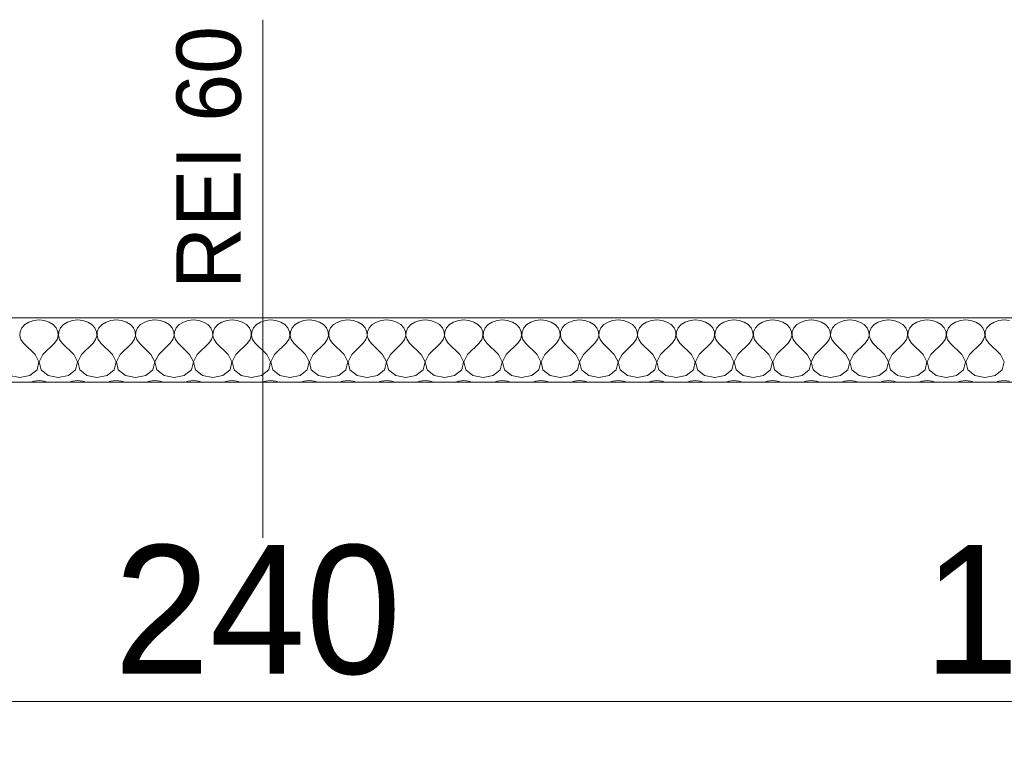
# Model space of a CAD drawing. Header units: millimetres. Extents: x 100377 to 152816, y -1988 to 13902.
# Tile 9 of 58: x 126869 to 128399, y 1159 to 2300. Entities that reach past the tile are written whole.
import ezdxf

# ---------------------------------------------------------------- set-up
doc = ezdxf.new("R2010")
doc.units = ezdxf.units.MM
doc.header["$MEASUREMENT"] = 0
for name, color, linetype, lineweight in [('Nowe_0_Nr_pióra__1', 7, 'Continuous', 13), ('Nowe_0_Nr_pióra__58', 1, 'Continuous', 13), ('Nowe_299-A Wymiary Opisy_Nr_pióra__1', 7, 'Continuous', 13), ('Nowe_299-A Wymiary Opisy_Nr_pióra__21', 7, 'Continuous', 25), ('Nowe_810-G Ogólne_Nr_pióra__58', 1, 'Continuous', 13), ('Nowe_830-G Teksty Etykiety_Nr_pióra__20', 1, 'Continuous', 13)]:
    doc.layers.add(name, color=color, linetype=linetype, lineweight=lineweight)
doc.layers.add('Nowe_299-A Wymiary Opisy', color=7, linetype='Continuous')
doc.styles.add('STYL_AUTOMATYCZNY_1', font='txt')
doc.dimstyles.new('STYL_AUTOMATYCZNY__2', dxfattribs={"dimtxt": 200, "dimasz": 47.5, "dimexe": 0.18, "dimexo": 300, "dimgap": 0.09, "dimtad": 1, "dimtih": 1, "dimtoh": 1, "dimdec": 0, "dimlfac": 0.1, "dimzin": 0, "dimdsep": 46, "dimtxsty": 'STYL_AUTOMATYCZNY_1', "dimblk": 'ARROWHEAD_2', "dimblk1": 'ARROWHEAD_2', "dimblk2": 'ARROWHEAD_2', "dimcen": 0.09, "dimclrd": 7, "dimclre": 7, "dimclrt": 7, "dimadec": 1, "dimazin": 0, "dimtfac": 1, "dimtdec": 4, "dimtmove": 0, "dimatfit": 3, "dimfxl": 0, "dimtolj": 1, "dimtzin": 0, "dimarcsym": 0})

# ---------------------------------------------------------------- blocks, each defined once
blk = doc.blocks.new('*X12')
at = {"layer": 'Nowe_0_Nr_pióra__1', "color": 7, "linetype": 'Continuous', "lineweight": 13}
for p, q in [((126872, 1821.1), (126869.4, 1815.2)), ((126876.7, 1826.2), (126872, 1821.1)), ((126883.1, 1830.1), (126876.7, 1826.2)), ((126890.6, 1832.6), (126883.1, 1830.1)), ((126898.8, 1833.5), (126890.6, 1832.6)), ((126907, 1832.6), (126898.8, 1833.5)), ((126914.6, 1830.1), (126907, 1832.6)), ((126921, 1826.2), (126914.6, 1830.1)), ((126925.7, 1821.1), (126921, 1826.2)), ((126928.3, 1815.2), (126925.7, 1821.1)), ((126932, 1821.1), (126929.4, 1815.2)), ((126936.7, 1826.2), (126932, 1821.1)), ((126943.1, 1830.1), (126936.7, 1826.2)), ((126950.6, 1832.6), (126943.1, 1830.1)), ((126958.8, 1833.5), (126950.6, 1832.6)), ((126967, 1832.6), (126958.8, 1833.5)), ((126974.6, 1830.1), (126967, 1832.6)), ((126981, 1826.2), (126974.6, 1830.1)), ((126985.7, 1821.1), (126981, 1826.2)), ((126988.3, 1815.2), (126985.7, 1821.1)), ((126992, 1821.1), (126989.4, 1815.2)), ((126996.7, 1826.2), (126992, 1821.1)), ((127003.1, 1830.1), (126996.7, 1826.2)), ((127010.6, 1832.6), (127003.1, 1830.1)), ((127018.8, 1833.5), (127010.6, 1832.6)), ((127027, 1832.6), (127018.8, 1833.5)), ((127034.6, 1830.1), (127027, 1832.6)), ((127041, 1826.2), (127034.6, 1830.1)), ((127045.7, 1821.1), (127041, 1826.2)), ((127048.3, 1815.2), (127045.7, 1821.1)), ((127052, 1821.1), (127049.4, 1815.2)), ((127056.7, 1826.2), (127052, 1821.1)), ((127063.1, 1830.1), (127056.7, 1826.2)), ((127070.6, 1832.6), (127063.1, 1830.1)), ((127078.8, 1833.5), (127070.6, 1832.6)), ((127087, 1832.6), (127078.8, 1833.5)), ((127094.6, 1830.1), (127087, 1832.6)), ((127101, 1826.2), (127094.6, 1830.1)), ((127105.7, 1821.1), (127101, 1826.2)), ((127108.3, 1815.2), (127105.7, 1821.1)), ((127112, 1821.1), (127109.4, 1815.2)), ((127116.7, 1826.2), (127112, 1821.1)), ((127123.1, 1830.1), (127116.7, 1826.2)), ((127130.6, 1832.6), (127123.1, 1830.1)), ((127138.8, 1833.5), (127130.6, 1832.6)), ((127147, 1832.6), (127138.8, 1833.5)), ((127154.6, 1830.1), (127147, 1832.6)), ((127161, 1826.2), (127154.6, 1830.1)), ((127165.7, 1821.1), (127161, 1826.2)), ((127168.3, 1815.2), (127165.7, 1821.1)), ((127172, 1821.1), (127169.4, 1815.2)), ((127176.7, 1826.2), (127172, 1821.1)), ((127183.1, 1830.1), (127176.7, 1826.2)), ((127190.6, 1832.6), (127183.1, 1830.1)), ((127198.8, 1833.5), (127190.6, 1832.6)), ((127207, 1832.6), (127198.8, 1833.5)), ((127214.6, 1830.1), (127207, 1832.6)), ((127221, 1826.2), (127214.6, 1830.1)), ((127225.7, 1821.1), (127221, 1826.2)), ((127228.3, 1815.2), (127225.7, 1821.1)), ((127232, 1821.1), (127229.4, 1815.2)), ((127236.7, 1826.2), (127232, 1821.1)), ((127243.1, 1830.1), (127236.7, 1826.2)), ((127250.6, 1832.6), (127243.1, 1830.1)), ((127258.8, 1833.5), (127250.6, 1832.6)), ((127267, 1832.6), (127258.8, 1833.5)), ((127274.6, 1830.1), (127267, 1832.6)), ((127281, 1826.2), (127274.6, 1830.1)), ((127285.7, 1821.1), (127281, 1826.2)), ((127288.3, 1815.2), (127285.7, 1821.1)), ((127292, 1821.1), (127289.4, 1815.2)), ((127296.7, 1826.2), (127292, 1821.1)), ((127303.1, 1830.1), (127296.7, 1826.2)), ((127310.6, 1832.6), (127303.1, 1830.1)), ((127318.8, 1833.5), (127310.6, 1832.6)), ((127327, 1832.6), (127318.8, 1833.5)), ((127334.6, 1830.1), (127327, 1832.6)), ((127341, 1826.2), (127334.6, 1830.1)), ((127345.7, 1821.1), (127341, 1826.2)), ((127348.3, 1815.2), (127345.7, 1821.1)), ((127352, 1821.1), (127349.4, 1815.2)), ((127356.7, 1826.2), (127352, 1821.1)), ((127363.1, 1830.1), (127356.7, 1826.2)), ((127370.6, 1832.6), (127363.1, 1830.1)), ((127378.8, 1833.5), (127370.6, 1832.6)), ((127387, 1832.6), (127378.8, 1833.5)), ((127394.6, 1830.1), (127387, 1832.6)), ((127401, 1826.2), (127394.6, 1830.1)), ((127405.7, 1821.1), (127401, 1826.2)), ((127408.3, 1815.2), (127405.7, 1821.1)), ((127412, 1821.1), (127409.4, 1815.2)), ((127416.7, 1826.2), (127412, 1821.1)), ((127423.1, 1830.1), (127416.7, 1826.2)), ((127430.6, 1832.6), (127423.1, 1830.1)), ((127438.8, 1833.5), (127430.6, 1832.6)), ((127447, 1832.6), (127438.8, 1833.5)), ((127454.6, 1830.1), (127447, 1832.6)), ((127461, 1826.2), (127454.6, 1830.1)), ((127465.7, 1821.1), (127461, 1826.2)), ((127468.3, 1815.2), (127465.7, 1821.1)), ((127472, 1821.1), (127469.4, 1815.2)), ((127476.7, 1826.2), (127472, 1821.1)), ((127483.1, 1830.1), (127476.7, 1826.2)), ((127490.6, 1832.6), (127483.1, 1830.1)), ((127498.8, 1833.5), (127490.6, 1832.6)), ((127507, 1832.6), (127498.8, 1833.5)), ((127514.6, 1830.1), (127507, 1832.6)), ((127521, 1826.2), (127514.6, 1830.1)), ((127525.7, 1821.1), (127521, 1826.2)), ((127528.3, 1815.2), (127525.7, 1821.1)), ((127532, 1821.1), (127529.4, 1815.2)), ((127536.7, 1826.2), (127532, 1821.1)), ((127543.1, 1830.1), (127536.7, 1826.2)), ((127550.6, 1832.6), (127543.1, 1830.1)), ((127558.8, 1833.5), (127550.6, 1832.6)), ((127567, 1832.6), (127558.8, 1833.5)), ((127574.6, 1830.1), (127567, 1832.6)), ((127581, 1826.2), (127574.6, 1830.1)), ((127585.7, 1821.1), (127581, 1826.2)), ((127588.3, 1815.2), (127585.7, 1821.1)), ((127592, 1821.1), (127589.4, 1815.2)), ((127596.7, 1826.2), (127592, 1821.1)), ((127603.1, 1830.1), (127596.7, 1826.2)), ((127610.6, 1832.6), (127603.1, 1830.1)), ((127618.8, 1833.5), (127610.6, 1832.6)), ((127627, 1832.6), (127618.8, 1833.5)), ((127634.6, 1830.1), (127627, 1832.6)), ((127641, 1826.2), (127634.6, 1830.1)), ((127645.7, 1821.1), (127641, 1826.2)), ((127648.3, 1815.2), (127645.7, 1821.1)), ((127652, 1821.1), (127649.4, 1815.2)), ((127656.7, 1826.2), (127652, 1821.1)), ((127663.1, 1830.1), (127656.7, 1826.2)), ((127670.6, 1832.6), (127663.1, 1830.1)), ((127678.8, 1833.5), (127670.6, 1832.6)), ((127687, 1832.6), (127678.8, 1833.5)), ((127694.6, 1830.1), (127687, 1832.6)), ((127701, 1826.2), (127694.6, 1830.1)), ((127705.7, 1821.1), (127701, 1826.2)), ((127708.3, 1815.2), (127705.7, 1821.1)), ((127712, 1821.1), (127709.4, 1815.2)), ((127716.7, 1826.2), (127712, 1821.1)), ((127723.1, 1830.1), (127716.7, 1826.2)), ((127730.6, 1832.6), (127723.1, 1830.1)), ((127738.8, 1833.5), (127730.6, 1832.6)), ((127747, 1832.6), (127738.8, 1833.5)), ((127754.6, 1830.1), (127747, 1832.6)), ((127761, 1826.2), (127754.6, 1830.1)), ((127765.7, 1821.1), (127761, 1826.2)), ((127768.3, 1815.2), (127765.7, 1821.1)), ((127772, 1821.1), (127769.4, 1815.2)), ((127776.7, 1826.2), (127772, 1821.1)), ((127783.1, 1830.1), (127776.7, 1826.2)), ((127790.6, 1832.6), (127783.1, 1830.1)), ((127798.8, 1833.5), (127790.6, 1832.6)), ((127807, 1832.6), (127798.8, 1833.5)), ((127814.6, 1830.1), (127807, 1832.6)), ((127821, 1826.2), (127814.6, 1830.1)), ((127825.7, 1821.1), (127821, 1826.2)), ((127828.3, 1815.2), (127825.7, 1821.1)), ((127832, 1821.1), (127829.4, 1815.2)), ((127836.7, 1826.2), (127832, 1821.1)), ((127843.1, 1830.1), (127836.7, 1826.2)), ((127850.6, 1832.6), (127843.1, 1830.1)), ((127858.8, 1833.5), (127850.6, 1832.6)), ((127867, 1832.6), (127858.8, 1833.5)), ((127874.6, 1830.1), (127867, 1832.6)), ((127881, 1826.2), (127874.6, 1830.1)), ((127885.7, 1821.1), (127881, 1826.2)), ((127888.3, 1815.2), (127885.7, 1821.1)), ((127892, 1821.1), (127889.4, 1815.2)), ((127896.7, 1826.2), (127892, 1821.1)), ((127903.1, 1830.1), (127896.7, 1826.2)), ((127910.6, 1832.6), (127903.1, 1830.1)), ((127918.8, 1833.5), (127910.6, 1832.6)), ((127927, 1832.6), (127918.8, 1833.5)), ((127934.6, 1830.1), (127927, 1832.6)), ((127941, 1826.2), (127934.6, 1830.1)), ((127945.7, 1821.1), (127941, 1826.2)), ((127948.3, 1815.2), (127945.7, 1821.1)), ((127952, 1821.1), (127949.4, 1815.2)), ((127956.7, 1826.2), (127952, 1821.1)), ((127963.1, 1830.1), (127956.7, 1826.2)), ((127970.6, 1832.6), (127963.1, 1830.1)), ((127978.8, 1833.5), (127970.6, 1832.6)), ((127987, 1832.6), (127978.8, 1833.5)), ((127994.6, 1830.1), (127987, 1832.6)), ((128001, 1826.2), (127994.6, 1830.1)), ((128005.7, 1821.1), (128001, 1826.2)), ((128008.3, 1815.2), (128005.7, 1821.1)), ((128012, 1821.1), (128009.4, 1815.2)), ((128016.7, 1826.2), (128012, 1821.1)), ((128023.1, 1830.1), (128016.7, 1826.2)), ((128030.6, 1832.6), (128023.1, 1830.1)), ((128038.8, 1833.5), (128030.6, 1832.6)), ((128047, 1832.6), (128038.8, 1833.5)), ((128054.6, 1830.1), (128047, 1832.6)), ((128061, 1826.2), (128054.6, 1830.1)), ((128065.7, 1821.1), (128061, 1826.2)), ((128068.3, 1815.2), (128065.7, 1821.1)), ((128072, 1821.1), (128069.4, 1815.2)), ((128076.7, 1826.2), (128072, 1821.1)), ((128083.1, 1830.1), (128076.7, 1826.2)), ((128090.6, 1832.6), (128083.1, 1830.1)), ((128098.8, 1833.5), (128090.6, 1832.6)), ((128107, 1832.6), (128098.8, 1833.5)), ((128114.6, 1830.1), (128107, 1832.6)), ((128121, 1826.2), (128114.6, 1830.1)), ((128125.7, 1821.1), (128121, 1826.2)), ((128128.3, 1815.2), (128125.7, 1821.1)), ((128132, 1821.1), (128129.4, 1815.2)), ((128136.7, 1826.2), (128132, 1821.1)), ((128143.1, 1830.1), (128136.7, 1826.2)), ((128150.6, 1832.6), (128143.1, 1830.1)), ((128158.8, 1833.5), (128150.6, 1832.6)), ((128167, 1832.6), (128158.8, 1833.5)), ((128174.6, 1830.1), (128167, 1832.6)), ((128181, 1826.2), (128174.6, 1830.1)), ((128185.7, 1821.1), (128181, 1826.2)), ((128188.3, 1815.2), (128185.7, 1821.1)), ((128192, 1821.1), (128189.4, 1815.2)), ((128196.7, 1826.2), (128192, 1821.1)), ((128203.1, 1830.1), (128196.7, 1826.2)), ((128210.6, 1832.6), (128203.1, 1830.1)), ((128218.8, 1833.5), (128210.6, 1832.6)), ((128227, 1832.6), (128218.8, 1833.5)), ((128234.6, 1830.1), (128227, 1832.6)), ((128241, 1826.2), (128234.6, 1830.1)), ((128245.7, 1821.1), (128241, 1826.2)), ((128248.3, 1815.2), (128245.7, 1821.1)), ((128252, 1821.1), (128249.4, 1815.2)), ((128256.7, 1826.2), (128252, 1821.1)), ((128263.1, 1830.1), (128256.7, 1826.2)), ((128270.6, 1832.6), (128263.1, 1830.1)), ((128278.8, 1833.5), (128270.6, 1832.6)), ((128287, 1832.6), (128278.8, 1833.5)), ((128294.6, 1830.1), (128287, 1832.6)), ((128301, 1826.2), (128294.6, 1830.1)), ((128305.7, 1821.1), (128301, 1826.2)), ((128308.3, 1815.2), (128305.7, 1821.1)), ((128312, 1821.1), (128309.4, 1815.2)), ((128316.7, 1826.2), (128312, 1821.1)), ((128323.1, 1830.1), (128316.7, 1826.2)), ((128330.6, 1832.6), (128323.1, 1830.1)), ((128338.8, 1833.5), (128330.6, 1832.6)), ((128347, 1832.6), (128338.8, 1833.5)), ((128354.6, 1830.1), (128347, 1832.6)), ((128361, 1826.2), (128354.6, 1830.1)), ((128365.7, 1821.1), (128361, 1826.2)), ((128368.3, 1815.2), (128365.7, 1821.1)), ((128372, 1821.1), (128369.4, 1815.2)), ((128376.7, 1826.2), (128372, 1821.1)), ((128383.1, 1830.1), (128376.7, 1826.2)), ((128390.6, 1832.6), (128383.1, 1830.1)), ((128398.8, 1833.5), (128390.6, 1832.6)), ((128407, 1832.6), (128398.8, 1833.5)), ((126869.4, 1815.2), (126869, 1809)), ((126869, 1809), (126870.8, 1803)), ((126926.8, 1803), (126928.7, 1809)), ((126928.7, 1809), (126928.3, 1815.2)), ((126929.4, 1815.2), (126929, 1809)), ((126929, 1809), (126930.8, 1803)), ((126986.8, 1803), (126988.7, 1809)), ((126988.7, 1809), (126988.3, 1815.2)), ((126989.4, 1815.2), (126989, 1809)), ((126989, 1809), (126990.8, 1803)), ((127046.8, 1803), (127048.7, 1809)), ((127048.7, 1809), (127048.3, 1815.2)), ((127049.4, 1815.2), (127049, 1809)), ((127049, 1809), (127050.8, 1803)), ((127106.8, 1803), (127108.7, 1809)), ((127108.7, 1809), (127108.3, 1815.2)), ((127109.4, 1815.2), (127109, 1809)), ((127109, 1809), (127110.8, 1803)), ((127166.8, 1803), (127168.7, 1809)), ((127168.7, 1809), (127168.3, 1815.2)), ((127169.4, 1815.2), (127169, 1809)), ((127169, 1809), (127170.8, 1803)), ((127226.8, 1803), (127228.7, 1809)), ((127228.7, 1809), (127228.3, 1815.2)), ((127229.4, 1815.2), (127229, 1809)), ((127229, 1809), (127230.8, 1803)), ((127286.8, 1803), (127288.7, 1809)), ((127288.7, 1809), (127288.3, 1815.2)), ((127289.4, 1815.2), (127289, 1809)), ((127289, 1809), (127290.8, 1803)), ((127346.8, 1803), (127348.7, 1809)), ((127348.7, 1809), (127348.3, 1815.2)), ((127349.4, 1815.2), (127349, 1809)), ((127349, 1809), (127350.8, 1803)), ((127406.8, 1803), (127408.7, 1809)), ((127408.7, 1809), (127408.3, 1815.2)), ((127409.4, 1815.2), (127409, 1809)), ((127409, 1809), (127410.8, 1803)), ((127466.8, 1803), (127468.7, 1809)), ((127468.7, 1809), (127468.3, 1815.2)), ((127469.4, 1815.2), (127469, 1809)), ((127469, 1809), (127470.8, 1803)), ((127526.8, 1803), (127528.7, 1809)), ((127528.7, 1809), (127528.3, 1815.2)), ((127529.4, 1815.2), (127529, 1809)), ((127529, 1809), (127530.8, 1803)), ((127586.8, 1803), (127588.7, 1809)), ((127588.7, 1809), (127588.3, 1815.2)), ((127589.4, 1815.2), (127589, 1809)), ((127589, 1809), (127590.8, 1803)), ((127646.8, 1803), (127648.7, 1809)), ((127648.7, 1809), (127648.3, 1815.2)), ((127649.4, 1815.2), (127649, 1809)), ((127649, 1809), (127650.8, 1803)), ((127706.8, 1803), (127708.7, 1809)), ((127708.7, 1809), (127708.3, 1815.2)), ((127709.4, 1815.2), (127709, 1809)), ((127709, 1809), (127710.8, 1803)), ((127766.8, 1803), (127768.7, 1809)), ((127768.7, 1809), (127768.3, 1815.2)), ((127769.4, 1815.2), (127769, 1809)), ((127769, 1809), (127770.8, 1803)), ((127826.8, 1803), (127828.7, 1809)), ((127828.7, 1809), (127828.3, 1815.2)), ((127829.4, 1815.2), (127829, 1809)), ((127829, 1809), (127830.8, 1803)), ((127886.8, 1803), (127888.7, 1809)), ((127888.7, 1809), (127888.3, 1815.2)), ((127889.4, 1815.2), (127889, 1809)), ((127889, 1809), (127890.8, 1803)), ((127946.8, 1803), (127948.7, 1809)), ((127948.7, 1809), (127948.3, 1815.2)), ((127949.4, 1815.2), (127949, 1809)), ((127949, 1809), (127950.8, 1803)), ((128006.8, 1803), (128008.7, 1809)), ((128008.7, 1809), (128008.3, 1815.2)), ((128009.4, 1815.2), (128009, 1809)), ((128009, 1809), (128010.8, 1803)), ((128066.8, 1803), (128068.7, 1809)), ((128068.7, 1809), (128068.3, 1815.2)), ((128069.4, 1815.2), (128069, 1809)), ((128069, 1809), (128070.8, 1803)), ((128126.8, 1803), (128128.7, 1809)), ((128128.7, 1809), (128128.3, 1815.2)), ((128129.4, 1815.2), (128129, 1809)), ((128129, 1809), (128130.8, 1803)), ((128186.8, 1803), (128188.7, 1809)), ((128188.7, 1809), (128188.3, 1815.2)), ((128189.4, 1815.2), (128189, 1809)), ((128189, 1809), (128190.8, 1803)), ((128246.8, 1803), (128248.7, 1809)), ((128248.7, 1809), (128248.3, 1815.2)), ((128249.4, 1815.2), (128249, 1809)), ((128249, 1809), (128250.8, 1803)), ((128306.8, 1803), (128308.7, 1809)), ((128308.7, 1809), (128308.3, 1815.2)), ((128309.4, 1815.2), (128309, 1809)), ((128309, 1809), (128310.8, 1803)), ((128366.8, 1803), (128368.7, 1809)), ((128368.7, 1809), (128368.3, 1815.2)), ((128369.4, 1815.2), (128369, 1809)), ((128369, 1809), (128370.8, 1803)), ((126870.8, 1803), (126874.8, 1797.6)), ((126892.8, 1779.7), (126874.8, 1797.6)), ((126904.8, 1779.7), (126922.8, 1797.6)), ((126922.8, 1797.6), (126926.8, 1803)), ((126930.8, 1803), (126934.8, 1797.6)), ((126952.8, 1779.7), (126934.8, 1797.6)), ((126964.8, 1779.7), (126982.8, 1797.6)), ((126982.8, 1797.6), (126986.8, 1803)), ((126990.8, 1803), (126994.8, 1797.6)), ((127012.8, 1779.7), (126994.8, 1797.6)), ((127024.8, 1779.7), (127042.8, 1797.6)), ((127042.8, 1797.6), (127046.8, 1803)), ((127050.8, 1803), (127054.8, 1797.6)), ((127072.8, 1779.7), (127054.8, 1797.6)), ((127084.8, 1779.7), (127102.8, 1797.6)), ((127102.8, 1797.6), (127106.8, 1803)), ((127110.8, 1803), (127114.8, 1797.6)), ((127132.8, 1779.7), (127114.8, 1797.6)), ((127144.8, 1779.7), (127162.8, 1797.6)), ((127162.8, 1797.6), (127166.8, 1803)), ((127170.8, 1803), (127174.8, 1797.6)), ((127192.8, 1779.7), (127174.8, 1797.6)), ((127204.8, 1779.7), (127222.8, 1797.6)), ((127222.8, 1797.6), (127226.8, 1803)), ((127230.8, 1803), (127234.8, 1797.6)), ((127252.8, 1779.7), (127234.8, 1797.6)), ((127264.8, 1779.7), (127282.8, 1797.6)), ((127282.8, 1797.6), (127286.8, 1803)), ((127290.8, 1803), (127294.8, 1797.6)), ((127312.8, 1779.7), (127294.8, 1797.6)), ((127324.8, 1779.7), (127342.8, 1797.6)), ((127342.8, 1797.6), (127346.8, 1803)), ((127350.8, 1803), (127354.8, 1797.6)), ((127372.8, 1779.7), (127354.8, 1797.6)), ((127384.8, 1779.7), (127402.8, 1797.6)), ((127402.8, 1797.6), (127406.8, 1803)), ((127410.8, 1803), (127414.8, 1797.6)), ((127432.8, 1779.7), (127414.8, 1797.6)), ((127444.8, 1779.7), (127462.8, 1797.6)), ((127462.8, 1797.6), (127466.8, 1803)), ((127470.8, 1803), (127474.8, 1797.6)), ((127492.8, 1779.7), (127474.8, 1797.6)), ((127504.8, 1779.7), (127522.8, 1797.6)), ((127522.8, 1797.6), (127526.8, 1803)), ((127530.8, 1803), (127534.8, 1797.6)), ((127552.8, 1779.7), (127534.8, 1797.6)), ((127564.8, 1779.7), (127582.8, 1797.6)), ((127582.8, 1797.6), (127586.8, 1803)), ((127590.8, 1803), (127594.8, 1797.6)), ((127612.8, 1779.7), (127594.8, 1797.6)), ((127624.8, 1779.7), (127642.8, 1797.6)), ((127642.8, 1797.6), (127646.8, 1803)), ((127650.8, 1803), (127654.8, 1797.6)), ((127672.8, 1779.7), (127654.8, 1797.6)), ((127684.8, 1779.7), (127702.8, 1797.6)), ((127702.8, 1797.6), (127706.8, 1803)), ((127710.8, 1803), (127714.8, 1797.6)), ((127732.8, 1779.7), (127714.8, 1797.6)), ((127744.8, 1779.7), (127762.8, 1797.6)), ((127762.8, 1797.6), (127766.8, 1803)), ((127770.8, 1803), (127774.8, 1797.6)), ((127792.8, 1779.7), (127774.8, 1797.6)), ((127804.8, 1779.7), (127822.8, 1797.6)), ((127822.8, 1797.6), (127826.8, 1803)), ((127830.8, 1803), (127834.8, 1797.6)), ((127852.8, 1779.7), (127834.8, 1797.6)), ((127864.8, 1779.7), (127882.8, 1797.6)), ((127882.8, 1797.6), (127886.8, 1803)), ((127890.8, 1803), (127894.8, 1797.6)), ((127912.8, 1779.7), (127894.8, 1797.6)), ((127924.8, 1779.7), (127942.8, 1797.6)), ((127942.8, 1797.6), (127946.8, 1803)), ((127950.8, 1803), (127954.8, 1797.6)), ((127972.8, 1779.7), (127954.8, 1797.6)), ((127984.8, 1779.7), (128002.8, 1797.6)), ((128002.8, 1797.6), (128006.8, 1803)), ((128010.8, 1803), (128014.8, 1797.6)), ((128032.8, 1779.7), (128014.8, 1797.6)), ((128044.8, 1779.7), (128062.8, 1797.6)), ((128062.8, 1797.6), (128066.8, 1803)), ((128070.8, 1803), (128074.8, 1797.6)), ((128092.8, 1779.7), (128074.8, 1797.6)), ((128104.8, 1779.7), (128122.8, 1797.6)), ((128122.8, 1797.6), (128126.8, 1803)), ((128130.8, 1803), (128134.8, 1797.6)), ((128152.8, 1779.7), (128134.8, 1797.6)), ((128164.8, 1779.7), (128182.8, 1797.6)), ((128182.8, 1797.6), (128186.8, 1803)), ((128190.8, 1803), (128194.8, 1797.6)), ((128212.8, 1779.7), (128194.8, 1797.6)), ((128224.8, 1779.7), (128242.8, 1797.6)), ((128242.8, 1797.6), (128246.8, 1803)), ((128250.8, 1803), (128254.8, 1797.6)), ((128272.8, 1779.7), (128254.8, 1797.6)), ((128284.8, 1779.7), (128302.8, 1797.6)), ((128302.8, 1797.6), (128306.8, 1803)), ((128310.8, 1803), (128314.8, 1797.6)), ((128332.8, 1779.7), (128314.8, 1797.6)), ((128344.8, 1779.7), (128362.8, 1797.6)), ((128362.8, 1797.6), (128366.8, 1803)), ((128370.8, 1803), (128374.8, 1797.6)), ((128392.8, 1779.7), (128374.8, 1797.6)), ((126898.7, 1768.3), (126892.8, 1779.7)), ((126904.8, 1779.7), (126899, 1768.3)), ((126958.7, 1768.3), (126952.8, 1779.7)), ((126964.8, 1779.7), (126959, 1768.3)), ((127018.7, 1768.3), (127012.8, 1779.7)), ((127024.8, 1779.7), (127019, 1768.3)), ((127078.7, 1768.3), (127072.8, 1779.7)), ((127084.8, 1779.7), (127079, 1768.3)), ((127138.7, 1768.3), (127132.8, 1779.7)), ((127144.8, 1779.7), (127139, 1768.3)), ((127198.7, 1768.3), (127192.8, 1779.7)), ((127204.8, 1779.7), (127199, 1768.3)), ((127258.7, 1768.3), (127252.8, 1779.7)), ((127264.8, 1779.7), (127259, 1768.3)), ((127318.7, 1768.3), (127312.8, 1779.7)), ((127324.8, 1779.7), (127319, 1768.3)), ((127378.7, 1768.3), (127372.8, 1779.7)), ((127384.8, 1779.7), (127379, 1768.3)), ((127438.7, 1768.3), (127432.8, 1779.7)), ((127444.8, 1779.7), (127439, 1768.3)), ((127498.7, 1768.3), (127492.8, 1779.7)), ((127504.8, 1779.7), (127499, 1768.3)), ((127558.7, 1768.3), (127552.8, 1779.7)), ((127564.8, 1779.7), (127559, 1768.3)), ((127618.7, 1768.3), (127612.8, 1779.7)), ((127624.8, 1779.7), (127619, 1768.3)), ((127678.7, 1768.3), (127672.8, 1779.7)), ((127684.8, 1779.7), (127679, 1768.3)), ((127738.7, 1768.3), (127732.8, 1779.7)), ((127744.8, 1779.7), (127739, 1768.3)), ((127798.7, 1768.3), (127792.8, 1779.7)), ((127804.8, 1779.7), (127799, 1768.3)), ((127858.7, 1768.3), (127852.8, 1779.7)), ((127864.8, 1779.7), (127859, 1768.3)), ((127918.7, 1768.3), (127912.8, 1779.7)), ((127924.8, 1779.7), (127919, 1768.3)), ((127978.7, 1768.3), (127972.8, 1779.7)), ((127984.8, 1779.7), (127979, 1768.3)), ((128038.7, 1768.3), (128032.8, 1779.7)), ((128044.8, 1779.7), (128039, 1768.3)), ((128098.7, 1768.3), (128092.8, 1779.7)), ((128104.8, 1779.7), (128099, 1768.3)), ((128158.7, 1768.3), (128152.8, 1779.7)), ((128164.8, 1779.7), (128159, 1768.3)), ((128218.7, 1768.3), (128212.8, 1779.7)), ((128224.8, 1779.7), (128219, 1768.3)), ((128278.7, 1768.3), (128272.8, 1779.7)), ((128284.8, 1779.7), (128279, 1768.3)), ((128338.7, 1768.3), (128332.8, 1779.7)), ((128344.8, 1779.7), (128339, 1768.3)), ((128398.7, 1768.3), (128392.8, 1779.7)), ((126895.7, 1756.2), (126898.7, 1768.3)), ((126899, 1768.3), (126902, 1756.2)), ((126955.7, 1756.2), (126958.7, 1768.3)), ((126959, 1768.3), (126962, 1756.2)), ((127015.7, 1756.2), (127018.7, 1768.3)), ((127019, 1768.3), (127022, 1756.2)), ((127075.7, 1756.2), (127078.7, 1768.3)), ((127079, 1768.3), (127082, 1756.2)), ((127135.7, 1756.2), (127138.7, 1768.3)), ((127139, 1768.3), (127142, 1756.2)), ((127195.7, 1756.2), (127198.7, 1768.3)), ((127199, 1768.3), (127202, 1756.2)), ((127255.7, 1756.2), (127258.7, 1768.3)), ((127259, 1768.3), (127262, 1756.2)), ((127315.7, 1756.2), (127318.7, 1768.3)), ((127319, 1768.3), (127322, 1756.2)), ((127375.7, 1756.2), (127378.7, 1768.3)), ((127379, 1768.3), (127382, 1756.2)), ((127435.7, 1756.2), (127438.7, 1768.3)), ((127439, 1768.3), (127442, 1756.2)), ((127495.7, 1756.2), (127498.7, 1768.3)), ((127499, 1768.3), (127502, 1756.2)), ((127555.7, 1756.2), (127558.7, 1768.3)), ((127559, 1768.3), (127562, 1756.2)), ((127615.7, 1756.2), (127618.7, 1768.3)), ((127619, 1768.3), (127622, 1756.2)), ((127675.7, 1756.2), (127678.7, 1768.3)), ((127679, 1768.3), (127682, 1756.2)), ((127735.7, 1756.2), (127738.7, 1768.3)), ((127739, 1768.3), (127742, 1756.2)), ((127795.7, 1756.2), (127798.7, 1768.3)), ((127799, 1768.3), (127802, 1756.2)), ((127855.7, 1756.2), (127858.7, 1768.3)), ((127859, 1768.3), (127862, 1756.2)), ((127915.7, 1756.2), (127918.7, 1768.3)), ((127919, 1768.3), (127922, 1756.2)), ((127975.7, 1756.2), (127978.7, 1768.3)), ((127979, 1768.3), (127982, 1756.2)), ((128035.7, 1756.2), (128038.7, 1768.3)), ((128039, 1768.3), (128042, 1756.2)), ((128095.7, 1756.2), (128098.7, 1768.3)), ((128099, 1768.3), (128102, 1756.2)), ((128155.7, 1756.2), (128158.7, 1768.3)), ((128159, 1768.3), (128162, 1756.2)), ((128215.7, 1756.2), (128218.7, 1768.3)), ((128219, 1768.3), (128222, 1756.2)), ((128275.7, 1756.2), (128278.7, 1768.3)), ((128279, 1768.3), (128282, 1756.2)), ((128335.7, 1756.2), (128338.7, 1768.3)), ((128339, 1768.3), (128342, 1756.2)), ((128395.7, 1756.2), (128398.7, 1768.3)), ((126853.1, 1747.2), (126868.8, 1743.9)), ((126868.8, 1743.9), (126884.6, 1747.2)), ((126884.6, 1747.2), (126895.7, 1756.2)), ((126902, 1756.2), (126913.1, 1747.2)), ((126913.1, 1747.2), (126928.8, 1743.9)), ((126928.8, 1743.9), (126944.6, 1747.2)), ((126944.6, 1747.2), (126955.7, 1756.2)), ((126962, 1756.2), (126973.1, 1747.2)), ((126973.1, 1747.2), (126988.8, 1743.9)), ((126988.8, 1743.9), (127004.6, 1747.2)), ((127004.6, 1747.2), (127015.7, 1756.2)), ((127022, 1756.2), (127033.1, 1747.2)), ((127033.1, 1747.2), (127048.8, 1743.9)), ((127048.8, 1743.9), (127064.6, 1747.2)), ((127064.6, 1747.2), (127075.7, 1756.2)), ((127082, 1756.2), (127093.1, 1747.2)), ((127093.1, 1747.2), (127108.8, 1743.9)), ((127108.8, 1743.9), (127124.6, 1747.2)), ((127124.6, 1747.2), (127135.7, 1756.2)), ((127142, 1756.2), (127153.1, 1747.2)), ((127153.1, 1747.2), (127168.8, 1743.9)), ((127168.8, 1743.9), (127184.6, 1747.2)), ((127184.6, 1747.2), (127195.7, 1756.2)), ((127202, 1756.2), (127213.1, 1747.2)), ((127213.1, 1747.2), (127228.8, 1743.9)), ((127228.8, 1743.9), (127244.6, 1747.2)), ((127244.6, 1747.2), (127255.7, 1756.2)), ((127262, 1756.2), (127273.1, 1747.2)), ((127273.1, 1747.2), (127288.8, 1743.9)), ((127288.8, 1743.9), (127304.6, 1747.2)), ((127304.6, 1747.2), (127315.7, 1756.2)), ((127322, 1756.2), (127333.1, 1747.2)), ((127333.1, 1747.2), (127348.8, 1743.9)), ((127348.8, 1743.9), (127364.6, 1747.2)), ((127364.6, 1747.2), (127375.7, 1756.2)), ((127382, 1756.2), (127393.1, 1747.2)), ((127393.1, 1747.2), (127408.8, 1743.9)), ((127408.8, 1743.9), (127424.6, 1747.2)), ((127424.6, 1747.2), (127435.7, 1756.2)), ((127442, 1756.2), (127453.1, 1747.2)), ((127453.1, 1747.2), (127468.8, 1743.9)), ((127468.8, 1743.9), (127484.6, 1747.2)), ((127484.6, 1747.2), (127495.7, 1756.2)), ((127502, 1756.2), (127513.1, 1747.2)), ((127513.1, 1747.2), (127528.8, 1743.9)), ((127528.8, 1743.9), (127544.6, 1747.2)), ((127544.6, 1747.2), (127555.7, 1756.2)), ((127562, 1756.2), (127573.1, 1747.2)), ((127573.1, 1747.2), (127588.8, 1743.9)), ((127588.8, 1743.9), (127604.6, 1747.2)), ((127604.6, 1747.2), (127615.7, 1756.2)), ((127622, 1756.2), (127633.1, 1747.2)), ((127633.1, 1747.2), (127648.8, 1743.9)), ((127648.8, 1743.9), (127664.6, 1747.2)), ((127664.6, 1747.2), (127675.7, 1756.2)), ((127682, 1756.2), (127693.1, 1747.2)), ((127693.1, 1747.2), (127708.8, 1743.9)), ((127708.8, 1743.9), (127724.6, 1747.2)), ((127724.6, 1747.2), (127735.7, 1756.2)), ((127742, 1756.2), (127753.1, 1747.2)), ((127753.1, 1747.2), (127768.8, 1743.9)), ((127768.8, 1743.9), (127784.6, 1747.2)), ((127784.6, 1747.2), (127795.7, 1756.2)), ((127802, 1756.2), (127813.1, 1747.2)), ((127813.1, 1747.2), (127828.8, 1743.9)), ((127828.8, 1743.9), (127844.6, 1747.2)), ((127844.6, 1747.2), (127855.7, 1756.2)), ((127862, 1756.2), (127873.1, 1747.2)), ((127873.1, 1747.2), (127888.8, 1743.9)), ((127888.8, 1743.9), (127904.6, 1747.2)), ((127904.6, 1747.2), (127915.7, 1756.2)), ((127922, 1756.2), (127933.1, 1747.2)), ((127933.1, 1747.2), (127948.8, 1743.9)), ((127948.8, 1743.9), (127964.6, 1747.2)), ((127964.6, 1747.2), (127975.7, 1756.2)), ((127982, 1756.2), (127993.1, 1747.2)), ((127993.1, 1747.2), (128008.8, 1743.9)), ((128008.8, 1743.9), (128024.6, 1747.2)), ((128024.6, 1747.2), (128035.7, 1756.2)), ((128042, 1756.2), (128053.1, 1747.2)), ((128053.1, 1747.2), (128068.8, 1743.9)), ((128068.8, 1743.9), (128084.6, 1747.2)), ((128084.6, 1747.2), (128095.7, 1756.2)), ((128102, 1756.2), (128113.1, 1747.2)), ((128113.1, 1747.2), (128128.8, 1743.9)), ((128128.8, 1743.9), (128144.6, 1747.2)), ((128144.6, 1747.2), (128155.7, 1756.2)), ((128162, 1756.2), (128173.1, 1747.2)), ((128173.1, 1747.2), (128188.8, 1743.9)), ((128188.8, 1743.9), (128204.6, 1747.2)), ((128204.6, 1747.2), (128215.7, 1756.2)), ((128222, 1756.2), (128233.1, 1747.2)), ((128233.1, 1747.2), (128248.8, 1743.9)), ((128248.8, 1743.9), (128264.6, 1747.2)), ((128264.6, 1747.2), (128275.7, 1756.2)), ((128282, 1756.2), (128293.1, 1747.2)), ((128293.1, 1747.2), (128308.8, 1743.9)), ((128308.8, 1743.9), (128324.6, 1747.2)), ((128324.6, 1747.2), (128335.7, 1756.2)), ((128342, 1756.2), (128353.1, 1747.2)), ((128353.1, 1747.2), (128368.8, 1743.9)), ((128368.8, 1743.9), (128384.6, 1747.2)), ((128384.6, 1747.2), (128395.7, 1756.2)), ((126890.6, 1738.5), (126886.1, 1737)), ((126898.8, 1739.4), (126890.6, 1738.5)), ((126907, 1738.5), (126898.8, 1739.4)), ((126911.6, 1737), (126907, 1738.5)), ((126950.6, 1738.5), (126946.1, 1737)), ((126958.8, 1739.4), (126950.6, 1738.5)), ((126967, 1738.5), (126958.8, 1739.4)), ((126971.6, 1737), (126967, 1738.5)), ((127010.6, 1738.5), (127006.1, 1737)), ((127018.8, 1739.4), (127010.6, 1738.5)), ((127027, 1738.5), (127018.8, 1739.4)), ((127031.6, 1737), (127027, 1738.5)), ((127070.6, 1738.5), (127066.1, 1737)), ((127078.8, 1739.4), (127070.6, 1738.5)), ((127087, 1738.5), (127078.8, 1739.4)), ((127091.6, 1737), (127087, 1738.5)), ((127130.6, 1738.5), (127126.1, 1737)), ((127138.8, 1739.4), (127130.6, 1738.5)), ((127147, 1738.5), (127138.8, 1739.4)), ((127151.6, 1737), (127147, 1738.5)), ((127190.6, 1738.5), (127186.1, 1737)), ((127198.8, 1739.4), (127190.6, 1738.5)), ((127207, 1738.5), (127198.8, 1739.4)), ((127211.6, 1737), (127207, 1738.5)), ((127250.6, 1738.5), (127246.1, 1737)), ((127258.8, 1739.4), (127250.6, 1738.5)), ((127267, 1738.5), (127258.8, 1739.4)), ((127271.6, 1737), (127267, 1738.5)), ((127310.6, 1738.5), (127306.1, 1737)), ((127318.8, 1739.4), (127310.6, 1738.5)), ((127327, 1738.5), (127318.8, 1739.4)), ((127331.6, 1737), (127327, 1738.5)), ((127370.6, 1738.5), (127366.1, 1737)), ((127378.8, 1739.4), (127370.6, 1738.5)), ((127387, 1738.5), (127378.8, 1739.4)), ((127391.6, 1737), (127387, 1738.5)), ((127430.6, 1738.5), (127426.1, 1737)), ((127438.8, 1739.4), (127430.6, 1738.5)), ((127447, 1738.5), (127438.8, 1739.4)), ((127451.6, 1737), (127447, 1738.5)), ((127490.6, 1738.5), (127486.1, 1737)), ((127498.8, 1739.4), (127490.6, 1738.5)), ((127507, 1738.5), (127498.8, 1739.4)), ((127511.6, 1737), (127507, 1738.5)), ((127550.6, 1738.5), (127546.1, 1737)), ((127558.8, 1739.4), (127550.6, 1738.5)), ((127567, 1738.5), (127558.8, 1739.4)), ((127571.6, 1737), (127567, 1738.5)), ((127610.6, 1738.5), (127606.1, 1737)), ((127618.8, 1739.4), (127610.6, 1738.5)), ((127627, 1738.5), (127618.8, 1739.4)), ((127631.6, 1737), (127627, 1738.5)), ((127670.6, 1738.5), (127666.1, 1737)), ((127678.8, 1739.4), (127670.6, 1738.5)), ((127687, 1738.5), (127678.8, 1739.4)), ((127691.6, 1737), (127687, 1738.5)), ((127730.6, 1738.5), (127726.1, 1737)), ((127738.8, 1739.4), (127730.6, 1738.5)), ((127747, 1738.5), (127738.8, 1739.4)), ((127751.6, 1737), (127747, 1738.5)), ((127790.6, 1738.5), (127786.1, 1737)), ((127798.8, 1739.4), (127790.6, 1738.5)), ((127807, 1738.5), (127798.8, 1739.4)), ((127811.6, 1737), (127807, 1738.5)), ((127850.6, 1738.5), (127846.1, 1737)), ((127858.8, 1739.4), (127850.6, 1738.5)), ((127867, 1738.5), (127858.8, 1739.4)), ((127871.6, 1737), (127867, 1738.5)), ((127910.6, 1738.5), (127906.1, 1737)), ((127918.8, 1739.4), (127910.6, 1738.5)), ((127927, 1738.5), (127918.8, 1739.4)), ((127931.6, 1737), (127927, 1738.5)), ((127970.6, 1738.5), (127966.1, 1737)), ((127978.8, 1739.4), (127970.6, 1738.5)), ((127987, 1738.5), (127978.8, 1739.4)), ((127991.6, 1737), (127987, 1738.5)), ((128030.6, 1738.5), (128026.1, 1737)), ((128038.8, 1739.4), (128030.6, 1738.5)), ((128047, 1738.5), (128038.8, 1739.4)), ((128051.6, 1737), (128047, 1738.5)), ((128090.6, 1738.5), (128086.1, 1737)), ((128098.8, 1739.4), (128090.6, 1738.5)), ((128107, 1738.5), (128098.8, 1739.4)), ((128111.6, 1737), (128107, 1738.5)), ((128150.6, 1738.5), (128146.1, 1737)), ((128158.8, 1739.4), (128150.6, 1738.5)), ((128167, 1738.5), (128158.8, 1739.4)), ((128171.6, 1737), (128167, 1738.5)), ((128210.6, 1738.5), (128206.1, 1737)), ((128218.8, 1739.4), (128210.6, 1738.5)), ((128227, 1738.5), (128218.8, 1739.4)), ((128231.6, 1737), (128227, 1738.5)), ((128270.6, 1738.5), (128266.1, 1737)), ((128278.8, 1739.4), (128270.6, 1738.5)), ((128287, 1738.5), (128278.8, 1739.4)), ((128291.6, 1737), (128287, 1738.5)), ((128330.6, 1738.5), (128326.1, 1737)), ((128338.8, 1739.4), (128330.6, 1738.5)), ((128347, 1738.5), (128338.8, 1739.4)), ((128351.6, 1737), (128347, 1738.5)), ((128390.6, 1738.5), (128386.1, 1737)), ((128398.8, 1739.4), (128390.6, 1738.5)), ((128407, 1738.5), (128398.8, 1739.4))]:
    blk.add_line(p, q, dxfattribs=at)
blk = doc.blocks.new('Wypełnienie_6_1', base_point=(0, 0))
at = {"layer": 'Nowe_0_Nr_pióra__1', "color": 7, "linetype": 'Continuous', "lineweight": 13, "flags": 128}
blk.add_lwpolyline([(126094.9, 1837), (126094.9, 1737), (128594.9, 1737), (128594.9, 1837)], close=True, dxfattribs=at)
at = {"layer": 'Nowe_0_Nr_pióra__1', "color": 7, "linetype": 'Continuous', "lineweight": 13}
blk.add_blockref('*X12', (0, 0), dxfattribs=at)
blk = doc.blocks.new('*D177')
at = {"layer": 'Nowe_299-A Wymiary Opisy_Nr_pióra__1', "color": 7, "linetype": 'Continuous', "lineweight": 13}
for p, q in [((126194.9, 996.1), (126194.9, 1287.8)), ((128594.9, 968.7), (128594.9, 1287.8)), ((126194.9, 1240.9), (128594.9, 1240.9))]:
    blk.add_line(p, q, dxfattribs=at)
at = {"layer": 'Nowe_299-A Wymiary Opisy_Nr_pióra__21', "color": 7, "linetype": 'Continuous', "lineweight": 25}
for p, q in [((126212.9, 1272.1), (126176.9, 1209.6)), ((128612.9, 1272.1), (128576.9, 1209.6))]:
    blk.add_line(p, q, dxfattribs=at)
at = {"layer": 'Nowe_299-A Wymiary Opisy_Nr_pióra__1', "color": 7, "lineweight": 13, "char_height": 200, "attachment_point": 7, "style": 'STYL_AUTOMATYCZNY_1'}
for s, insert in [('{\\A1;240}', (127015.5, 1280.9)), ('{\\A1;10}', (128273.3, 1280.9))]:
    blk.add_mtext(s, dxfattribs=dict(at, insert=insert))
blk = doc.blocks.new('ARROWHEAD_2')
at = {"color": 0, "linetype": 'Continuous', "lineweight": 0}
for p, q in [((-0.378, -0.655), (0.378, 0.655)), ((0, 0), (-1, 0))]:
    blk.add_line(p, q, dxfattribs=at)

msp = doc.modelspace()

# ---------------------------------------------------------------- linework, layer by layer
at = {"layer": 'Nowe_0_Nr_pióra__58', "color": 1, "linetype": 'Continuous', "lineweight": 13}
msp.add_lwpolyline([(128594.9, 1837), (126094.9, 1837), (126094.9, 137)], dxfattribs=at)
at = {"layer": 'Nowe_810-G Ogólne_Nr_pióra__58', "color": 1, "linetype": 'Continuous', "lineweight": 13}
msp.add_lwpolyline([(127246.7, 1495), (127246.7, 2300)], dxfattribs=at)

# ---------------------------------------------------------------- block references
at = {"layer": 'Nowe_0_Nr_pióra__1', "color": 7, "linetype": 'Continuous', "lineweight": 13}
msp.add_blockref('Wypełnienie_6_1', (0, 0), dxfattribs=at)

# ---------------------------------------------------------------- texts
at = {"layer": 'Nowe_830-G Teksty Etykiety_Nr_pióra__20', "color": 1, "linetype": 'Continuous', "lineweight": 13, "insert": (127112.4, 1881.3), "char_height": 100, "attachment_point": 1, "rotation": 90, "style": 'STYL_AUTOMATYCZNY_1'}
msp.add_mtext('{\\A1;REI 60}', dxfattribs=at)

# ---------------------------------------------------------------- dimensions: what is measured, and where the dimension line sits
at = {"layer": 'Nowe_299-A Wymiary Opisy', "color": 7, "linetype": 'Continuous', "lineweight": 13}
dim = msp.add_linear_dim(base=(128594.9, 1240.9), p1=(126194.9, 696.1), p2=(128594.9, 668.7), dimstyle='STYL_AUTOMATYCZNY__2', dxfattribs=at)
dim.commit()
dim.dimension.update_dxf_attribs({"geometry": '*D177', "text_midpoint": (127244.2, 1380.9), "dimtype": 160})

doc.saveas('drawing.dxf')
